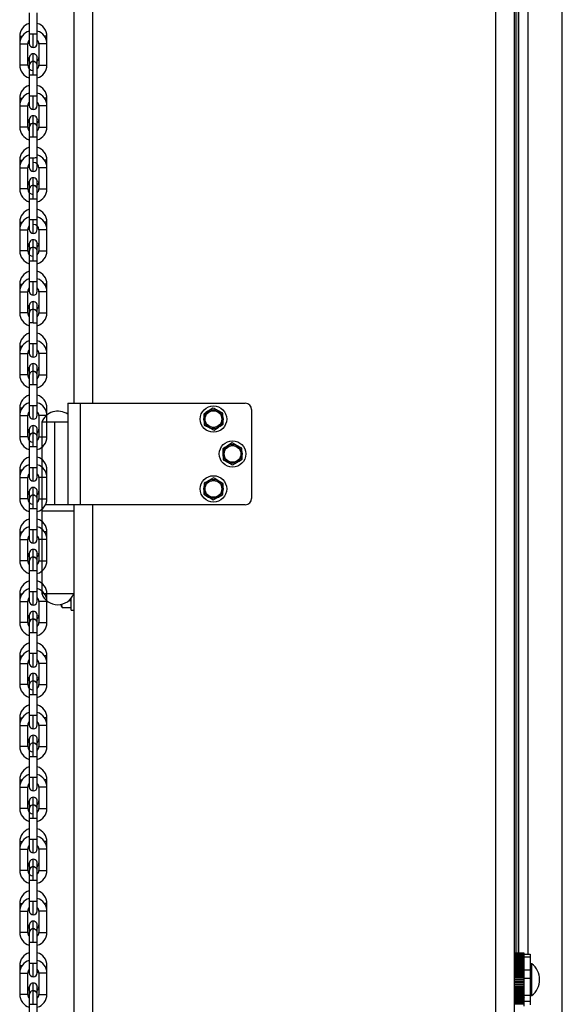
# Model space of a CAD drawing. Header units: inches. Extents: x 170 to 288, y 234 to 248.
# Tile 25 of 192: x 177.796 to 178.152, y 241.823 to 242.469. Entities that reach past the tile are written whole.
import ezdxf

# ---------------------------------------------------------------- set-up
doc = ezdxf.new("R2010")
doc.units = ezdxf.units.IN
doc.header["$LTSCALE"] = 0.25
doc.header["$MEASUREMENT"] = 0
doc.layers.add('SLIM E GUIDE MOTOR LH', color=7, linetype='Continuous')

msp = doc.modelspace()

# ---------------------------------------------------------------- linework, layer by layer
at = {"layer": 'SLIM E GUIDE MOTOR LH'}
for p, q in [((178.1519, 240.41151), (178.1519, 244.18872)), ((178.10812, 244.18111), (178.10812, 240.14778)), ((178.12042, 244.18111), (178.12042, 240.13944)), ((178.12057, 241.85683), (178.12057, 244.18111)), ((178.12169, 241.85683), (178.12169, 244.18111)), ((178.12327, 241.85683), (178.12327, 244.18111)), ((178.12332, 241.85683), (178.12332, 244.18111)), ((178.12945, 241.85609), (178.12945, 244.18111)), ((177.83142, 243.64778), (177.83142, 242.21778)), ((177.84372, 243.64778), (177.84372, 242.21778)), ((177.80226, 242.47393), (177.80226, 242.46002)), ((177.80751, 242.46002), (177.80751, 242.47393)), ((177.79596, 242.4586), (177.79596, 242.4536)), ((177.79596, 242.4586), (177.79752, 242.4586)), ((177.80226, 242.46002), (177.80226, 242.45385)), ((177.80488, 242.46002), (177.80226, 242.46002)), ((177.80751, 242.45385), (177.80751, 242.46002)), ((177.81381, 242.4586), (177.81224, 242.4586)), ((177.81381, 242.4536), (177.81381, 242.4586)), ((177.79596, 242.4536), (177.79596, 242.43968)), ((177.79596, 242.4536), (177.80121, 242.4536)), ((177.80121, 242.43969), (177.80121, 242.4536)), ((177.80856, 242.4536), (177.80856, 242.43969)), ((177.81381, 242.4536), (177.80856, 242.4536)), ((177.81381, 242.43969), (177.81381, 242.4536)), ((177.80226, 242.4417), (177.80226, 242.43327)), ((177.80488, 242.44197), (177.80488, 242.44706)), ((177.80751, 242.44452), (177.80751, 242.44444)), ((177.80751, 242.43327), (177.80751, 242.44444)), ((177.80856, 242.43969), (177.81381, 242.43969)), ((177.80226, 242.43327), (177.80226, 242.41935)), ((177.80226, 242.43327), (177.80751, 242.43327)), ((177.80751, 242.41935), (177.80751, 242.43327)), ((177.79596, 242.41794), (177.79596, 242.41293)), ((177.79596, 242.41794), (177.79752, 242.41794)), ((177.80226, 242.41935), (177.80226, 242.41319)), ((177.80751, 242.41935), (177.80226, 242.41935)), ((177.80751, 242.41319), (177.80751, 242.41935)), ((177.81381, 242.41794), (177.81224, 242.41794)), ((177.81381, 242.39902), (177.81381, 242.41794)), ((177.79596, 242.41293), (177.79596, 242.39902)), ((177.79596, 242.41293), (177.80121, 242.41293)), ((177.80121, 242.39902), (177.80121, 242.41293)), ((177.80856, 242.41293), (177.80856, 242.39902)), ((177.80488, 242.40144), (177.80488, 242.4064)), ((177.80751, 242.40386), (177.80751, 242.40378)), ((177.80751, 242.3926), (177.80751, 242.40378)), ((177.80121, 242.39902), (177.79596, 242.39902)), ((177.80226, 242.39997), (177.80226, 242.3926)), ((177.80856, 242.39902), (177.81381, 242.39902)), ((177.80226, 242.3926), (177.80226, 242.37869)), ((177.80488, 242.3926), (177.80751, 242.3926)), ((177.80751, 242.37869), (177.80751, 242.3926)), ((177.79596, 242.37728), (177.79596, 242.37227)), ((177.79596, 242.37728), (177.79752, 242.37728)), ((177.80226, 242.37869), (177.80226, 242.37252)), ((177.80488, 242.37869), (177.80226, 242.37869)), ((177.80751, 242.37252), (177.80751, 242.37869)), ((177.81381, 242.35836), (177.81381, 242.37728)), ((177.79596, 242.37227), (177.79596, 242.35836)), ((177.80121, 242.35836), (177.80121, 242.37227)), ((177.80856, 242.37227), (177.80856, 242.35836)), ((177.81381, 242.37227), (177.80856, 242.37227)), ((177.80488, 242.36065), (177.80488, 242.36574)), ((177.80226, 242.35815), (177.80226, 242.35194)), ((177.80488, 242.35194), (177.80488, 242.36073)), ((177.80751, 242.3632), (177.80751, 242.36311)), ((177.80751, 242.35862), (177.80751, 242.36311)), ((177.80751, 242.35194), (177.80751, 242.35811)), ((177.80226, 242.35194), (177.80226, 242.33803)), ((177.80226, 242.35194), (177.80751, 242.35194)), ((177.80751, 242.33803), (177.80751, 242.35194)), ((177.80226, 242.33803), (177.80226, 242.33186)), ((177.80751, 242.33186), (177.80751, 242.33803)), ((177.79596, 242.33662), (177.79596, 242.33161)), ((177.79596, 242.33161), (177.79596, 242.3177)), ((177.79596, 242.33161), (177.80121, 242.33161)), ((177.80121, 242.3177), (177.80121, 242.33161)), ((177.80856, 242.33161), (177.80856, 242.3177)), ((177.81381, 242.33161), (177.80856, 242.33161)), ((177.81381, 242.33662), (177.81224, 242.33662)), ((177.81381, 242.33161), (177.81381, 242.33662)), ((177.81381, 242.3177), (177.81381, 242.33161)), ((177.80488, 242.32011), (177.80488, 242.32508)), ((177.80488, 242.31128), (177.80488, 242.32007)), ((177.80751, 242.32254), (177.80751, 242.32245)), ((177.80751, 242.31128), (177.80751, 242.32198)), ((177.80121, 242.3177), (177.79596, 242.3177)), ((177.80226, 242.31749), (177.80226, 242.29737)), ((177.80856, 242.3177), (177.81381, 242.3177)), ((177.80226, 242.31128), (177.80589, 242.31128)), ((177.80751, 242.29737), (177.80751, 242.31128)), ((177.79596, 242.29595), (177.79596, 242.29095)), ((177.79596, 242.29595), (177.79752, 242.29595)), ((177.80751, 242.29737), (177.80226, 242.29737)), ((177.80751, 242.2912), (177.80751, 242.29737)), ((177.81381, 242.29095), (177.81381, 242.29595)), ((177.79596, 242.29095), (177.79596, 242.27704)), ((177.80121, 242.27704), (177.80121, 242.29095)), ((177.80856, 242.29095), (177.80856, 242.27704)), ((177.81381, 242.27704), (177.81381, 242.29095)), ((177.80488, 242.27932), (177.80488, 242.28442)), ((177.80488, 242.27062), (177.80488, 242.27941)), ((177.80751, 242.28188), (177.80751, 242.28179)), ((177.80751, 242.27062), (177.80751, 242.27999)), ((177.80121, 242.27704), (177.79596, 242.27704)), ((177.80488, 242.27062), (177.80226, 242.27062)), ((177.80488, 242.27062), (177.80751, 242.27062)), ((177.80751, 242.25671), (177.80751, 242.27062)), ((177.79596, 242.25529), (177.79596, 242.25029)), ((177.79596, 242.25529), (177.79752, 242.25529)), ((177.80488, 242.25671), (177.80226, 242.25671)), ((177.80488, 242.24792), (177.80488, 242.25671)), ((177.80751, 242.25054), (177.80751, 242.25671)), ((177.81381, 242.25029), (177.81381, 242.25529)), ((177.79596, 242.25029), (177.79596, 242.23638)), ((177.79596, 242.25029), (177.80121, 242.25029)), ((177.80121, 242.23638), (177.80121, 242.25029)), ((177.80856, 242.25029), (177.80856, 242.23638)), ((177.81381, 242.25029), (177.80856, 242.25029)), ((177.81381, 242.23638), (177.81381, 242.25029)), ((177.80226, 242.24113), (177.80226, 242.23496)), ((177.80489, 242.23866), (177.80489, 242.24376)), ((177.80751, 242.24121), (177.80751, 242.24113)), ((177.80489, 242.22996), (177.80489, 242.23875)), ((177.80751, 242.22996), (177.80751, 242.23839)), ((177.80856, 242.23638), (177.81381, 242.23638)), ((177.80226, 242.22996), (177.80751, 242.22996)), ((177.80751, 242.21605), (177.80751, 242.22996)), ((177.80751, 242.21605), (177.80226, 242.21605)), ((177.80489, 242.20725), (177.80489, 242.21605)), ((177.80751, 242.20988), (177.80751, 242.21605)), ((177.82745, 242.21778), (177.82745, 242.15111)), ((177.82745, 242.21778), (177.94392, 242.21778)), ((177.83558, 242.21778), (177.83558, 242.15111)), ((177.79596, 242.21463), (177.79596, 242.20963)), ((177.79596, 242.21463), (177.79752, 242.21463)), ((177.79596, 242.20963), (177.79596, 242.19572)), ((177.79596, 242.20963), (177.80121, 242.20963)), ((177.80121, 242.19572), (177.80121, 242.20963)), ((177.80856, 242.20963), (177.80856, 242.19572)), ((177.81381, 242.20963), (177.81381, 242.21463)), ((177.81381, 242.19572), (177.81381, 242.20963)), ((177.92273, 242.21457), (177.9197, 242.21261)), ((177.92915, 242.21127), (177.92594, 242.21292)), ((177.94808, 242.21361), (177.94808, 242.15528)), ((177.80489, 242.198), (177.80489, 242.20309)), ((177.81042, 242.20528), (177.81042, 242.09278)), ((177.82745, 242.20528), (177.81042, 242.20528)), ((177.81901, 242.15111), (177.81901, 242.20528)), ((177.91702, 242.20345), (177.92023, 242.2018)), ((177.92344, 242.20015), (177.92647, 242.20211)), ((177.80121, 242.19572), (177.79596, 242.19572)), ((177.80489, 242.1893), (177.80489, 242.19809)), ((177.80751, 242.20055), (177.80751, 242.20047)), ((177.80751, 242.1893), (177.80751, 242.19546)), ((177.80856, 242.19572), (177.81381, 242.19572)), ((177.80489, 242.1893), (177.80751, 242.1893)), ((177.80751, 242.17539), (177.80751, 242.1893)), ((177.9353, 242.19166), (177.93225, 242.18973)), ((177.94169, 242.1883), (177.93849, 242.18998)), ((177.92948, 242.18059), (177.93268, 242.17891)), ((177.93587, 242.17723), (177.93892, 242.17916)), ((177.79596, 242.17397), (177.79596, 242.16897)), ((177.79596, 242.17397), (177.79753, 242.17397)), ((177.80489, 242.17539), (177.80226, 242.17539)), ((177.80489, 242.16659), (177.80489, 242.17539)), ((177.80751, 242.16922), (177.80751, 242.17539)), ((177.81381, 242.16897), (177.81381, 242.17397)), ((177.79596, 242.16897), (177.79596, 242.15505)), ((177.80121, 242.15506), (177.80121, 242.16897)), ((177.80856, 242.16897), (177.80856, 242.15506)), ((177.81381, 242.16897), (177.80856, 242.16897)), ((177.81381, 242.15506), (177.81381, 242.16897)), ((177.92319, 242.16874), (177.92004, 242.16699)), ((177.92939, 242.16504), (177.92629, 242.16689)), ((177.80489, 242.15747), (177.80489, 242.16243)), ((177.80489, 242.14864), (177.80489, 242.15743)), ((177.80751, 242.15989), (177.80751, 242.15981)), ((177.91678, 242.15801), (177.91988, 242.15616)), ((177.80751, 242.14864), (177.80751, 242.15484)), ((177.94392, 242.15111), (177.81288, 242.15111)), ((177.83142, 242.15111), (177.83142, 240.74778)), ((177.84372, 242.15111), (177.84372, 240.74778)), ((177.92298, 242.15431), (177.92613, 242.15607)), ((177.80226, 242.14864), (177.80751, 242.14864)), ((177.80751, 242.13472), (177.80751, 242.14864)), ((177.83142, 242.14694), (177.81042, 242.14694)), ((177.79596, 242.13331), (177.79596, 242.1283)), ((177.80489, 242.12593), (177.80489, 242.13472)), ((177.80751, 242.12856), (177.80751, 242.13472)), ((177.81381, 242.13331), (177.81225, 242.13331)), ((177.81381, 242.1283), (177.81381, 242.13331)), ((177.79596, 242.1283), (177.79596, 242.11439)), ((177.79596, 242.1283), (177.80121, 242.1283)), ((177.80121, 242.11439), (177.80121, 242.1283)), ((177.80856, 242.1283), (177.80856, 242.11439)), ((177.81381, 242.11439), (177.81381, 242.1283)), ((177.80489, 242.11668), (177.80489, 242.12177)), ((177.80751, 242.11923), (177.80751, 242.11915)), ((177.80121, 242.11439), (177.79596, 242.11439)), ((177.80489, 242.10797), (177.80489, 242.11677)), ((177.80751, 242.09406), (177.80751, 242.11418)), ((177.80856, 242.11439), (177.81381, 242.11439)), ((177.80226, 242.10797), (177.80589, 242.10797)), ((177.79596, 242.09265), (177.79596, 242.08764)), ((177.79596, 242.09265), (177.79753, 242.09265)), ((177.80751, 242.09406), (177.80226, 242.09406)), ((177.80489, 242.08527), (177.80489, 242.09406)), ((177.81042, 242.09278), (177.83142, 242.09278)), ((177.81381, 242.08764), (177.81381, 242.09265)), ((177.79596, 242.08764), (177.79596, 242.07373)), ((177.80121, 242.07373), (177.80121, 242.08764)), ((177.80856, 242.08764), (177.80856, 242.07373)), ((177.81381, 242.07373), (177.81381, 242.08764)), ((177.82398, 242.08355), (177.82342, 242.08578)), ((177.82342, 242.08444), (177.82342, 242.08578)), ((177.82975, 242.08802), (177.82801, 242.08802)), ((177.82975, 242.08203), (177.82975, 242.0898)), ((177.82342, 242.08444), (177.82369, 242.08396)), ((177.82975, 242.08355), (177.82398, 242.08355)), ((177.82975, 242.08203), (177.83142, 242.08203)), ((177.80121, 242.07373), (177.79596, 242.07373)), ((177.80489, 242.06731), (177.80489, 242.0761)), ((177.80751, 242.07857), (177.80751, 242.07848)), ((177.80226, 242.06731), (177.80751, 242.06731)), ((177.80226, 242.06731), (177.80226, 242.0477)), ((177.80489, 242.04461), (177.80489, 242.0534)), ((177.80751, 242.0534), (177.80489, 242.0534)), ((177.79596, 242.05199), (177.79596, 242.04698)), ((177.79596, 242.05199), (177.79753, 242.05199)), ((177.79596, 242.04698), (177.79596, 242.03307)), ((177.79596, 242.04698), (177.80121, 242.04698)), ((177.80121, 242.03307), (177.80121, 242.04698)), ((177.80856, 242.04698), (177.80856, 242.03307)), ((177.81381, 242.04698), (177.80856, 242.04698)), ((177.81381, 242.05199), (177.81225, 242.05199)), ((177.81381, 242.04698), (177.81381, 242.05199)), ((177.81381, 242.03307), (177.81381, 242.04698)), ((177.80489, 242.02665), (177.80489, 242.03544)), ((177.80751, 242.03791), (177.80751, 242.03782)), ((177.80751, 242.03166), (177.80751, 242.03782)), ((177.80856, 242.03307), (177.81381, 242.03307)), ((177.80226, 242.02665), (177.80226, 242.00657)), ((177.80226, 242.02665), (177.80751, 242.02665)), ((177.79596, 242.01132), (177.79596, 241.99241)), ((177.79596, 242.01132), (177.79753, 242.01132)), ((177.80751, 242.01274), (177.80226, 242.01274)), ((177.80489, 242.00395), (177.80489, 242.01274)), ((177.81381, 242.00632), (177.81381, 242.01133)), ((177.80121, 241.99241), (177.80121, 242.00632)), ((177.80856, 242.00632), (177.80856, 241.99241)), ((177.81381, 241.99241), (177.81381, 242.00632)), ((177.80226, 241.99716), (177.80226, 241.98599)), ((177.80751, 241.99725), (177.80751, 241.99716)), ((177.80751, 241.99266), (177.80751, 241.99716)), ((177.80121, 241.99241), (177.79596, 241.99241)), ((177.80489, 241.98599), (177.80489, 241.99478)), ((177.80751, 241.98989), (177.80751, 241.99216)), ((177.80751, 241.96972), (177.80751, 241.98942)), ((177.80856, 241.99241), (177.81381, 241.99241)), ((177.80226, 241.98599), (177.80226, 241.97208)), ((177.80489, 241.98599), (177.80751, 241.98599)), ((177.79597, 241.97066), (177.79597, 241.95175)), ((177.79597, 241.97066), (177.79753, 241.97066)), ((177.80226, 241.97208), (177.80226, 241.96591)), ((177.80589, 241.97208), (177.80226, 241.97208)), ((177.80489, 241.96329), (177.80489, 241.97208)), ((177.81381, 241.96566), (177.81381, 241.97066)), ((177.80122, 241.95175), (177.80121, 241.96566)), ((177.80856, 241.96566), (177.80856, 241.95175)), ((177.81381, 241.96566), (177.80856, 241.96566)), ((177.81381, 241.95175), (177.81381, 241.96566)), ((177.80226, 241.9565), (177.80226, 241.94533)), ((177.80751, 241.9565), (177.80751, 241.95658)), ((177.80751, 241.94875), (177.80751, 241.9565)), ((177.80489, 241.94533), (177.80489, 241.95412)), ((177.80226, 241.94533), (177.80227, 241.93142)), ((177.80226, 241.94533), (177.80751, 241.94533)), ((177.80751, 241.92799), (177.80751, 241.94769)), ((177.80227, 241.93142), (177.80227, 241.92525)), ((177.80489, 241.92262), (177.80489, 241.93142)), ((177.79597, 241.93), (177.79597, 241.925)), ((177.79597, 241.925), (177.79597, 241.91109)), ((177.79597, 241.925), (177.80122, 241.925)), ((177.80122, 241.91109), (177.80122, 241.925)), ((177.80856, 241.925), (177.80856, 241.91109)), ((177.81381, 241.93), (177.81225, 241.93)), ((177.81381, 241.925), (177.81381, 241.93)), ((177.81381, 241.91109), (177.81381, 241.925)), ((177.80122, 241.91109), (177.79597, 241.91109)), ((177.80227, 241.91584), (177.80227, 241.90467)), ((177.80489, 241.90467), (177.80489, 241.91346)), ((177.80751, 241.91592), (177.80751, 241.91584)), ((177.80751, 241.90703), (177.80751, 241.91584)), ((177.80856, 241.91109), (177.81381, 241.91109)), ((177.80227, 241.90467), (177.80227, 241.89076)), ((177.80227, 241.90467), (177.80589, 241.90467)), ((177.80751, 241.88639), (177.80751, 241.90587)), ((177.79597, 241.88934), (177.79597, 241.88434)), ((177.79597, 241.88934), (177.79753, 241.88934)), ((177.80227, 241.89076), (177.80227, 241.88459)), ((177.80751, 241.89076), (177.80227, 241.89076)), ((177.80489, 241.88196), (177.80489, 241.89076)), ((177.81381, 241.88434), (177.81381, 241.88934)), ((177.79597, 241.88434), (177.79597, 241.87043)), ((177.80122, 241.87043), (177.80122, 241.88434)), ((177.80857, 241.88434), (177.80857, 241.87043)), ((177.81381, 241.87043), (177.81381, 241.88434)), ((177.80227, 241.87518), (177.80227, 241.86401)), ((177.80489, 241.86401), (177.80489, 241.8728)), ((177.80751, 241.87526), (177.80752, 241.87518)), ((177.80752, 241.86521), (177.80752, 241.87518)), ((177.80122, 241.87043), (177.79597, 241.87043)), ((177.80227, 241.86401), (177.80227, 241.85009)), ((177.80227, 241.86401), (177.80752, 241.86401)), ((177.80752, 241.8444), (177.80752, 241.86401)), ((178.12042, 241.85683), (178.12698, 241.85683)), ((178.12698, 241.85683), (178.12042, 241.85683)), ((178.12698, 241.85677), (178.12042, 241.85677)), ((178.12042, 241.85675), (178.12698, 241.85675)), ((178.12698, 241.85658), (178.12042, 241.85658)), ((178.12042, 241.85653), (178.12698, 241.85653)), ((178.12698, 241.85626), (178.12042, 241.85626)), ((178.12042, 241.85618), (178.12698, 241.85618)), ((178.12698, 241.85582), (178.12042, 241.85582)), ((178.12042, 241.8557), (178.12698, 241.8557)), ((178.12698, 241.85524), (178.12042, 241.85524)), ((178.12042, 241.8551), (178.12698, 241.8551)), ((178.12698, 241.85455), (178.12042, 241.85455)), ((178.12042, 241.85439), (178.12698, 241.85439)), ((178.12698, 241.85374), (178.12042, 241.85374)), ((178.12042, 241.85355), (178.12698, 241.85355)), ((178.12698, 241.85282), (178.12042, 241.85282)), ((178.12698, 241.82206), (178.12698, 241.85683)), ((178.12698, 241.85609), (178.13092, 241.85609)), ((178.12698, 241.85441), (178.13092, 241.85441)), ((178.13092, 241.85609), (178.13092, 241.8228)), ((177.79597, 241.84868), (177.79597, 241.84367)), ((177.79597, 241.84868), (177.79753, 241.84868)), ((177.80227, 241.85009), (177.80227, 241.84393)), ((177.80489, 241.8413), (177.80489, 241.85009)), ((177.80752, 241.85009), (177.80489, 241.85009)), ((177.81381, 241.84367), (177.81381, 241.84868)), ((178.12042, 241.85261), (178.12698, 241.85261)), ((178.12698, 241.8518), (178.12042, 241.8518)), ((178.12042, 241.85158), (178.12698, 241.85158)), ((178.12698, 241.85069), (178.12042, 241.85069)), ((178.12042, 241.85044), (178.12698, 241.85044)), ((178.12698, 241.84949), (178.12042, 241.84949)), ((178.12042, 241.84923), (178.12698, 241.84923)), ((178.12698, 241.84822), (178.12042, 241.84822)), ((178.12042, 241.84794), (178.12698, 241.84794)), ((178.12698, 241.84688), (178.12042, 241.84688)), ((178.12042, 241.84658), (178.12698, 241.84658)), ((178.12698, 241.85036), (178.1268, 241.85069)), ((178.13097, 241.85026), (178.13092, 241.85036)), ((178.13185, 241.84991), (178.13092, 241.85001)), ((178.13185, 241.82898), (178.13185, 241.84991)), ((177.79597, 241.84367), (177.79597, 241.82976)), ((177.79597, 241.84367), (177.80122, 241.84367)), ((177.80122, 241.82976), (177.80122, 241.84367)), ((177.80857, 241.84367), (177.80857, 241.82976)), ((177.81381, 241.84367), (177.80857, 241.84367)), ((177.81382, 241.82976), (177.81381, 241.84367)), ((178.12698, 241.84548), (178.12042, 241.84548)), ((178.12042, 241.84517), (178.12698, 241.84517)), ((178.12698, 241.84403), (178.12042, 241.84403)), ((178.12042, 241.84372), (178.12698, 241.84372)), ((178.12698, 241.84255), (178.12042, 241.84255)), ((178.12042, 241.84224), (178.12698, 241.84224)), ((178.12698, 241.84105), (178.12042, 241.84105)), ((178.12042, 241.84073), (178.12698, 241.84073)), ((178.12698, 241.84581), (178.13092, 241.84581)), ((178.12698, 241.84032), (178.13092, 241.84032)), ((177.80227, 241.83452), (177.80227, 241.82334)), ((177.80489, 241.83218), (177.80489, 241.83714)), ((177.80751, 241.8346), (177.80752, 241.83452)), ((177.80752, 241.82455), (177.80752, 241.83452)), ((178.12698, 241.83954), (178.12042, 241.83954)), ((178.12042, 241.83921), (178.12698, 241.83921)), ((178.12698, 241.83802), (178.12042, 241.83802)), ((178.12042, 241.8377), (178.12698, 241.8377)), ((178.12698, 241.83652), (178.12042, 241.83652)), ((178.12042, 241.8362), (178.12698, 241.8362)), ((178.12698, 241.83503), (178.12042, 241.83503)), ((178.12042, 241.83472), (178.12698, 241.83472)), ((178.12698, 241.83358), (178.12042, 241.83358)), ((177.80857, 241.82976), (177.81382, 241.82976)), ((178.12042, 241.83328), (178.12698, 241.83328)), ((178.12698, 241.83218), (178.12042, 241.83218)), ((178.12042, 241.83189), (178.12698, 241.83189)), ((178.12698, 241.83083), (178.12042, 241.83083)), ((178.12042, 241.83055), (178.12698, 241.83055)), ((178.12698, 241.82955), (178.12042, 241.82955)), ((178.12042, 241.82928), (178.12698, 241.82928)), ((178.12698, 241.82834), (178.12042, 241.82834)), ((178.12042, 241.82809), (178.12698, 241.82809)), ((178.12698, 241.82721), (178.12042, 241.82721)), ((178.12042, 241.82699), (178.12698, 241.82699)), ((178.12698, 241.82917), (178.13092, 241.82917)), ((178.12698, 241.82795), (178.12715, 241.82764)), ((178.12716, 241.82764), (178.12718, 241.82769)), ((178.13092, 241.82888), (178.13185, 241.82898)), ((177.80227, 241.82334), (177.80227, 241.80943)), ((177.80227, 241.82334), (177.80752, 241.82334)), ((177.80752, 241.80327), (177.80752, 241.82334)), ((178.12698, 241.82618), (178.12042, 241.82618)), ((178.12042, 241.82598), (178.12698, 241.82598)), ((178.12698, 241.82525), (178.12042, 241.82525)), ((178.12042, 241.82507), (178.12698, 241.82507)), ((178.12698, 241.82443), (178.12042, 241.82443)), ((178.12042, 241.82427), (178.12698, 241.82427)), ((178.12698, 241.82372), (178.12042, 241.82372)), ((178.12042, 241.82359), (178.12698, 241.82359)), ((178.12698, 241.82536), (178.13092, 241.82536))]:
    msp.add_line(p, q, dxfattribs=at)
at = {"layer": 'SLIM E GUIDE MOTOR LH', "flags": 128}
for points in [[(177.80488, 242.45122), (177.80488, 242.4538), (177.80488, 242.45513), (177.80488, 242.46002)], [(177.80751, 242.46002), (177.80589, 242.46002), (177.80488, 242.46002)], [(177.80226, 242.44444), (177.80226, 242.44263), (177.80226, 242.4417)], [(177.80488, 242.43327), (177.80488, 242.43498), (177.80488, 242.44206)], [(177.80488, 242.44206), (177.80589, 242.44186), (177.80672, 242.44131)], [(177.80121, 242.43969), (177.79858, 242.43969), (177.79758, 242.43968), (177.79596, 242.43968)], [(177.80488, 242.41056), (177.80488, 242.41314), (177.80488, 242.41447), (177.80488, 242.41935)], [(177.81381, 242.41293), (177.81219, 242.41293), (177.81118, 242.41293), (177.80856, 242.41293)], [(177.80226, 242.40378), (177.80226, 242.40103), (177.80226, 242.39997)], [(177.80488, 242.3926), (177.80488, 242.39432), (177.80488, 242.4014)], [(177.80488, 242.4014), (177.80589, 242.4012), (177.80672, 242.40064)], [(177.80226, 242.3926), (177.80388, 242.3926), (177.80488, 242.3926)], [(177.80488, 242.3699), (177.80488, 242.37138), (177.80488, 242.37248), (177.80488, 242.37869)], [(177.81381, 242.37728), (177.81304, 242.37728), (177.81224, 242.37728)], [(177.79596, 242.37227), (177.79673, 242.37227), (177.79758, 242.37227), (177.80121, 242.37227)], [(177.80121, 242.35836), (177.80044, 242.35836), (177.79959, 242.35836), (177.79596, 242.35836)], [(177.80226, 242.36311), (177.80226, 242.35931), (177.80226, 242.35815)], [(177.80488, 242.36073), (177.80589, 242.36054), (177.80672, 242.35998)], [(177.80856, 242.35836), (177.81018, 242.35836), (177.81118, 242.35836), (177.81381, 242.35836)], [(177.80751, 242.33803), (177.80303, 242.33803), (177.80246, 242.33803), (177.80226, 242.33803)], [(177.80488, 242.32924), (177.80488, 242.32991), (177.80488, 242.33072), (177.80488, 242.33803)], [(177.79596, 242.33662), (177.79616, 242.33662), (177.79752, 242.33662)], [(177.80226, 242.32245), (177.80226, 242.31865), (177.80226, 242.31749)], [(177.80488, 242.32007), (177.80589, 242.31987), (177.80672, 242.31932)], [(177.80751, 242.32198), (177.80751, 242.32233), (177.80751, 242.32245)], [(177.80589, 242.31128), (177.80674, 242.31128), (177.80751, 242.31128)], [(177.80226, 242.29737), (177.80226, 242.29617), (177.80226, 242.2912)], [(177.80488, 242.28858), (177.80488, 242.28875), (177.80488, 242.29737)], [(177.81381, 242.29595), (177.81361, 242.29595), (177.81304, 242.29595), (177.81224, 242.29595)], [(177.79596, 242.29095), (177.79859, 242.29095), (177.79959, 242.29095), (177.80121, 242.29095)], [(177.81381, 242.29095), (177.81018, 242.29095), (177.80933, 242.29095), (177.80856, 242.29095)], [(177.80226, 242.28179), (177.80226, 242.27683), (177.80226, 242.27562)], [(177.80488, 242.27941), (177.80589, 242.27921), (177.80672, 242.27866)], [(177.80751, 242.27999), (177.80751, 242.28075), (177.80751, 242.28179)], [(177.80226, 242.27679), (177.80226, 242.27632), (177.80226, 242.27575)], [(177.80226, 242.27575), (177.80226, 242.25551), (177.80226, 242.25435), (177.80226, 242.25054)], [(177.80856, 242.27704), (177.81219, 242.27704), (177.81304, 242.27704), (177.81381, 242.27704)], [(177.80751, 242.25671), (177.80589, 242.25671), (177.80488, 242.25671)], [(177.80751, 242.23839), (177.80751, 242.23932), (177.80751, 242.24113)], [(177.80121, 242.23638), (177.79859, 242.23638), (177.79758, 242.23638), (177.79596, 242.23638)], [(177.80226, 242.23509), (177.80226, 242.23432)], [(177.80226, 242.23432), (177.80226, 242.21484), (177.80226, 242.21369), (177.80226, 242.20988)], [(177.80489, 242.23875), (177.80589, 242.23855), (177.80672, 242.238)], [(177.81381, 242.20963), (177.81219, 242.20963), (177.81118, 242.20963), (177.80856, 242.20963)], [(177.80226, 242.20047), (177.80226, 242.19366), (177.80226, 242.19272)], [(177.80489, 242.19809), (177.80589, 242.19789), (177.80672, 242.19734)], [(177.80751, 242.19597), (177.80751, 242.19666), (177.80751, 242.19773), (177.80751, 242.20047)], [(177.80226, 242.19272), (177.80226, 242.17303), (177.80226, 242.17196), (177.80226, 242.16922)], [(177.80226, 242.1893), (177.80388, 242.1893), (177.80489, 242.1893)], [(177.79596, 242.16897), (177.79673, 242.16897), (177.79758, 242.16897), (177.80121, 242.16897)], [(177.80226, 242.15981), (177.80226, 242.15206), (177.80226, 242.151)], [(177.80489, 242.15743), (177.80589, 242.15723), (177.80673, 242.15668)], [(177.80751, 242.15484), (177.80751, 242.156), (177.80751, 242.15981)], [(177.80121, 242.15506), (177.80044, 242.15506), (177.79959, 242.15505), (177.79596, 242.15505)], [(177.80226, 242.151), (177.80226, 242.1313), (177.80226, 242.13036)], [(177.80856, 242.15506), (177.80933, 242.15506), (177.81018, 242.15506), (177.81381, 242.15506)], [(177.79596, 242.13331), (177.79616, 242.13331), (177.79753, 242.13331)], [(177.80751, 242.13472), (177.80303, 242.13472), (177.80246, 242.13472), (177.80226, 242.13472)], [(177.80226, 242.13082), (177.80226, 242.13036), (177.80226, 242.12856)], [(177.81381, 242.1283), (177.81361, 242.1283), (177.80856, 242.1283)], [(177.80226, 242.11915), (177.80226, 242.11033), (177.80226, 242.10918)], [(177.80751, 242.11418), (177.80751, 242.11534), (177.80751, 242.11915)], [(177.80489, 242.11677), (177.80589, 242.11657), (177.80673, 242.11601)], [(177.80226, 242.10918), (177.80226, 242.0897), (177.80226, 242.08893)], [(177.80589, 242.10797), (177.80674, 242.10797), (177.80751, 242.10797)], [(177.80751, 242.0879), (177.80751, 242.09286), (177.80751, 242.09406)], [(177.81381, 242.09265), (177.81361, 242.09265), (177.81304, 242.09265), (177.81225, 242.09265)], [(177.79596, 242.08764), (177.79859, 242.08764), (177.79959, 242.08764), (177.80121, 242.08764)], [(177.80226, 242.08893), (177.80226, 242.08789)], [(177.81381, 242.08764), (177.81018, 242.08764), (177.80933, 242.08764), (177.80856, 242.08764)], [(177.80489, 242.07602), (177.80489, 242.08044), (177.80489, 242.08094), (177.80489, 242.08111)], [(177.80226, 242.07848), (177.80226, 242.06852), (177.80226, 242.06731)], [(177.80489, 242.0761), (177.80589, 242.07591), (177.80673, 242.07535)], [(177.80751, 242.07232), (177.80751, 242.07352), (177.80751, 242.07848)], [(177.80751, 242.07244), (177.80751, 242.07301), (177.80751, 242.07348)], [(177.80856, 242.07373), (177.81119, 242.07373), (177.81219, 242.07373), (177.81381, 242.07373)], [(177.80751, 242.04723), (177.80751, 242.05104), (177.80751, 242.0522), (177.80751, 242.07244)], [(177.80489, 242.0534), (177.80388, 242.0534), (177.80226, 242.0534)], [(177.80226, 242.0477), (177.80226, 242.04735), (177.80226, 242.04723)], [(177.80489, 242.03548), (177.80489, 242.03897), (177.80489, 242.03978), (177.80489, 242.04045)], [(177.80226, 242.03782), (177.80226, 242.02785), (177.80226, 242.02665)], [(177.80489, 242.03544), (177.80589, 242.03524), (177.80673, 242.03469)], [(177.80121, 242.03307), (177.79758, 242.03307), (177.79673, 242.03307), (177.79596, 242.03307)], [(177.80751, 242.03101), (177.80751, 242.03178)], [(177.80751, 242.00657), (177.80751, 242.01038), (177.80751, 242.01154), (177.80751, 242.03101)], [(177.81381, 242.01133), (177.81361, 242.01132), (177.81225, 242.01132)], [(177.79596, 242.00632), (177.80045, 242.00632), (177.80101, 242.00632), (177.80121, 242.00632)], [(177.81381, 242.00632), (177.81219, 242.00632), (177.81119, 242.00632), (177.80856, 242.00632)], [(177.80489, 241.99482), (177.80489, 241.99721), (177.80489, 241.9983), (177.80489, 241.99979)], [(177.80489, 241.99478), (177.80589, 241.99458), (177.80673, 241.99403)], [(177.80751, 241.98942), (177.80751, 241.99035)], [(177.80226, 241.98599), (177.80388, 241.98599), (177.80489, 241.98599)], [(177.80751, 241.97208), (177.80674, 241.97208), (177.80589, 241.97208)], [(177.80751, 241.96591), (177.80751, 241.96865), (177.80751, 241.96972)], [(177.81381, 241.97066), (177.81304, 241.97066), (177.81225, 241.97066)], [(177.79597, 241.96566), (177.79673, 241.96566), (177.79759, 241.96566), (177.80121, 241.96566)], [(177.80489, 241.95403), (177.80489, 241.95522), (177.80489, 241.95655), (177.80489, 241.95913)], [(177.80122, 241.95175), (177.79959, 241.95175), (177.79859, 241.95175), (177.79597, 241.95175)], [(177.80489, 241.95412), (177.80589, 241.95392), (177.80673, 241.95337)], [(177.80856, 241.95175), (177.80933, 241.95175), (177.81018, 241.95175), (177.81381, 241.95175)], [(177.80751, 241.94769), (177.80751, 241.94875)], [(177.80751, 241.93142), (177.80247, 241.93142), (177.80227, 241.93142)], [(177.79597, 241.93), (177.79617, 241.93), (177.79673, 241.93), (177.79753, 241.93)], [(177.80751, 241.92525), (177.80751, 241.92706), (177.80751, 241.92799)], [(177.81381, 241.925), (177.81361, 241.925), (177.81304, 241.925), (177.80856, 241.925)], [(177.80489, 241.91337), (177.80489, 241.91456), (177.80489, 241.91589), (177.80489, 241.91846)], [(177.80489, 241.91346), (177.80589, 241.91326), (177.80673, 241.91271)], [(177.80589, 241.90467), (177.80675, 241.90467), (177.80751, 241.90467)], [(177.80751, 241.90587), (177.80751, 241.90703)], [(177.80752, 241.88459), (177.80752, 241.88563), (177.80751, 241.88639)], [(177.81381, 241.88934), (177.81361, 241.88934), (177.81305, 241.88934), (177.81225, 241.88934)], [(177.79597, 241.88434), (177.79859, 241.88434), (177.7996, 241.88434), (177.80122, 241.88434)], [(177.81381, 241.88434), (177.80933, 241.88434), (177.80876, 241.88434), (177.80857, 241.88434)], [(177.80489, 241.87271), (177.80489, 241.87389), (177.80489, 241.8778)], [(177.80489, 241.8728), (177.8059, 241.8726), (177.80673, 241.87205)], [(177.80857, 241.87043), (177.81119, 241.87043), (177.81219, 241.87043), (177.81381, 241.87043)], [(177.80752, 241.86401), (177.80752, 241.86521)], [(177.80489, 241.85009), (177.80389, 241.85009), (177.80227, 241.85009)], [(177.80752, 241.84393), (177.80752, 241.84405), (177.80752, 241.8444)], [(177.80122, 241.82976), (177.79759, 241.82976), (177.79674, 241.82976), (177.79597, 241.82976)], [(177.80489, 241.82334), (177.80489, 241.83147), (177.80489, 241.83197), (177.80489, 241.83214)], [(177.80489, 241.83214), (177.8059, 241.83194), (177.80673, 241.83138)], [(177.80752, 241.82334), (177.80752, 241.82455)]]:
    msp.add_lwpolyline(points, dxfattribs=at)
at = {"layer": 'SLIM E GUIDE MOTOR LH'}
for centre, radius in [((177.92308, 242.20736), 0.00867), ((177.92308, 242.20736), 0.00625), ((177.92308, 242.20736), 0.00547), ((177.93558, 242.18444), 0.00867), ((177.93558, 242.18444), 0.00625), ((177.93558, 242.18444), 0.00547), ((177.92308, 242.16153), 0.00867), ((177.92308, 242.16153), 0.00625), ((177.92308, 242.16153), 0.00547)]:
    msp.add_circle(centre, radius, dxfattribs=at)
for centre, radius, start, end in [((177.80475, 242.4586), 0.00879, 106.47497, 180.00086), ((177.80501, 242.4586), 0.00879, 0.00086, 73.52675), ((177.80475, 242.4536), 0.00879, 106.47497, 180.00086), ((177.80501, 242.4536), 0.00879, 0.00086, 73.52675), ((177.80475, 242.4536), 0.00354, 134.72578, 180.00086), ((177.80488, 242.45385), 0.00262, 180.00086, 0.00084), ((177.80501, 242.4536), 0.00354, 0.00086, 45.27488), ((177.80475, 242.44469), 0.00354, 180.00086, 225.27667), ((177.80488, 242.44444), 0.00262, 0.00086, 180.00088), ((177.80488, 242.43943), 0.00262, 0.00086, 180.00088), ((177.80488, 242.43943), 0.00262, 0.00086, 45.52417), ((177.80501, 242.44469), 0.00354, 314.72521, 0.00086), ((177.80475, 242.43969), 0.00879, 180.00086, 253.52675), ((177.80475, 242.43969), 0.00354, 180.00086, 270.00086), ((177.80501, 242.43969), 0.00354, 314.72734, 0.00086), ((177.80501, 242.43969), 0.00879, 286.47497, 0.00086), ((177.80475, 242.41794), 0.00879, 106.47497, 180.00086), ((177.80501, 242.41794), 0.00879, 0.00086, 73.52675), ((177.80475, 242.41293), 0.00879, 106.47497, 180.00086), ((177.80475, 242.41293), 0.00354, 134.72578, 180.00086), ((177.80501, 242.41293), 0.00879, 0.00086, 73.52675), ((177.80501, 242.41293), 0.00354, 0.00086, 45.27487), ((177.80488, 242.41319), 0.00262, 180.00086, 0.00084), ((177.80475, 242.40403), 0.00354, 180.00086, 244.81785), ((177.80488, 242.40378), 0.00262, 0.00086, 180.00088), ((177.80501, 242.40403), 0.00354, 314.72577, 0.00086), ((177.80475, 242.39902), 0.00879, 180.00086, 253.52675), ((177.80475, 242.39902), 0.00354, 180.00086, 225.27496), ((177.80488, 242.39877), 0.00262, 0.00086, 180.00088), ((177.80488, 242.39877), 0.00262, 0.00086, 45.52417), ((177.80501, 242.39902), 0.00354, 314.72706, 0.00086), ((177.80501, 242.39902), 0.00879, 286.47497, 0.00086), ((177.80475, 242.37728), 0.00879, 106.47497, 180.00086), ((177.80501, 242.37728), 0.00879, 0.00086, 73.52675), ((177.80475, 242.37227), 0.00879, 106.47497, 180.00086), ((177.8062, 242.27895), 0.09975, 89.24957, 90.75726), ((177.80501, 242.37227), 0.00879, 0.00086, 73.52675), ((177.80475, 242.37227), 0.00354, 134.72533, 180.00086), ((177.80488, 242.37252), 0.00262, 180.00086, 0.00084), ((177.80501, 242.37227), 0.00354, 0.00086, 90.00086), ((177.80475, 242.36337), 0.00354, 180.00086, 225.27492), ((177.80488, 242.36311), 0.00262, 0.00086, 180.00088), ((177.80501, 242.36337), 0.00354, 314.72577, 0.00086), ((177.80475, 242.35836), 0.00879, 180.00086, 253.52675), ((177.80475, 242.35836), 0.00354, 180.00086, 270.00086), ((177.80488, 242.35811), 0.00262, 0.00086, 180.00088), ((177.80488, 242.35811), 0.00262, 0.00086, 45.52417), ((177.80501, 242.35836), 0.00354, 314.72578, 0.00086), ((177.80501, 242.35836), 0.00879, 286.47497, 0.00086), ((177.80475, 242.33662), 0.00879, 106.47497, 180.00086), ((177.80501, 242.33662), 0.00879, 0.00086, 73.52675), ((177.80475, 242.33161), 0.00879, 106.47497, 180.00086), ((177.80501, 242.33161), 0.00879, 0.00086, 73.52675), ((177.80475, 242.33161), 0.00354, 134.72578, 180.00086), ((177.80488, 242.33186), 0.00262, 180.00086, 0.00084), ((177.80501, 242.33161), 0.00354, 0.00086, 90.00086), ((177.80488, 242.32245), 0.00262, 0.00086, 180.00088), ((177.80475, 242.32271), 0.00354, 180.00086, 244.8165), ((177.80488, 242.31745), 0.00262, 0.00086, 180.00088), ((177.80488, 242.31745), 0.00262, 0.00086, 45.52417), ((177.80502, 242.32271), 0.00354, 314.72514, 0.00086), ((177.80475, 242.3177), 0.00879, 180.00086, 253.52675), ((177.80475, 242.3177), 0.00354, 180.00086, 270.00086), ((177.80502, 242.3177), 0.00354, 314.72614, 0.00086), ((177.80502, 242.3177), 0.00879, 286.47497, 0.00086), ((177.80475, 242.29595), 0.00879, 106.47497, 180.00086), ((177.80475, 242.29095), 0.00879, 106.47497, 180.00086), ((177.80502, 242.29595), 0.00879, 0.00086, 73.52675), ((177.80502, 242.29095), 0.00879, 0.00086, 73.52675), ((177.80475, 242.29095), 0.00354, 134.72463, 180.00086), ((177.80502, 242.29095), 0.00354, 0.00086, 45.27486), ((177.80488, 242.2912), 0.00262, 180.00086, 0.00084), ((177.80475, 242.28204), 0.00354, 180.00086, 244.81825), ((177.80488, 242.28179), 0.00262, 0.00086, 180.00088), ((177.80488, 242.27679), 0.00262, 0.00086, 180.00088), ((177.80502, 242.28204), 0.00354, 314.72577, 0.00086), ((177.80475, 242.27704), 0.00879, 180.00086, 253.52675), ((177.80475, 242.27704), 0.00354, 180.00086, 225.27717), ((176.95851, 242.27554), 0.84375, 359.93099, 0.08484), ((177.80488, 242.27679), 0.00262, 0.00086, 45.52417), ((177.80502, 242.27704), 0.00354, 314.72578, 0.00086), ((177.80502, 242.27704), 0.00879, 286.47497, 0.00086), ((177.80475, 242.25529), 0.00879, 106.47497, 180.00086), ((177.80502, 242.25529), 0.00879, 0.00086, 73.52675), ((177.80475, 242.25029), 0.00879, 106.47497, 180.00086), ((177.80502, 242.25029), 0.00879, 0.00086, 73.52675), ((177.80475, 242.25029), 0.00354, 134.72567, 180.00086), ((177.80488, 242.25054), 0.00262, 180.00086, 0.00084), ((177.80502, 242.25029), 0.00354, 0.00086, 45.27479), ((177.80475, 242.24138), 0.00354, 180.00086, 225.27738), ((177.80489, 242.24113), 0.00262, 0.00086, 180.00088), ((177.80502, 242.24138), 0.00354, 314.72577, 0.00086), ((177.80475, 242.23638), 0.00879, 180.00086, 253.52675), ((177.80475, 242.23638), 0.00354, 180.00086, 225.27713), ((177.80489, 242.23613), 0.00262, 0.00086, 180.00088), ((177.80489, 242.23613), 0.00262, 0.00086, 45.52417), ((177.80502, 242.23638), 0.00354, 314.72681, 0.00086), ((177.80502, 242.23638), 0.00879, 286.47497, 0.00086), ((177.80475, 242.21463), 0.00879, 106.47497, 180.00086), ((177.80502, 242.21463), 0.00879, 0.00086, 73.52675), ((177.80475, 242.20963), 0.00879, 106.47497, 180.00086), ((177.80502, 242.20963), 0.00879, 0.00086, 73.52675), ((177.94392, 242.21361), 0.00417, 0, 90), ((177.80475, 242.20963), 0.00354, 134.72578, 180.00086), ((177.80489, 242.20988), 0.00262, 180.00086, 0.00084), ((177.80502, 242.20963), 0.00354, 0.00086, 45.275), ((177.82092, 242.20136), 0.01121, 54.33608, 159.55732), ((177.80489, 242.20047), 0.00262, 0.00086, 180.00088), ((177.80475, 242.19572), 0.00879, 180.00086, 253.52675), ((177.80475, 242.20072), 0.00354, 180.00086, 244.81707), ((177.80475, 242.19572), 0.00354, 180.00086, 270.00086), ((177.80489, 242.19546), 0.00262, 0.00086, 180.00088), ((177.80489, 242.19546), 0.00262, 0.00086, 45.52417), ((177.80502, 242.20072), 0.00354, 314.72462, 0.00086), ((177.80502, 242.19572), 0.00354, 314.72673, 0.00086), ((177.80502, 242.19572), 0.00879, 286.47497, 0.00086), ((177.80475, 242.17397), 0.00879, 106.47497, 180.00086), ((177.80502, 242.17397), 0.00879, 0.00086, 73.52675), ((177.80475, 242.16897), 0.00879, 106.47497, 180.00086), ((177.80502, 242.16897), 0.00879, 0.00086, 73.52675), ((177.80475, 242.16897), 0.00354, 134.72455, 180.00086), ((177.8062, 242.07564), 0.09975, 89.24957, 90.75726), ((177.80502, 242.16897), 0.00354, 0.00086, 45.27703), ((177.80489, 242.16922), 0.00262, 180.00086, 0.00084), ((177.80476, 242.16006), 0.00354, 180.00086, 225.27704), ((177.80489, 242.15981), 0.00262, 0.00086, 180.00088), ((177.80489, 242.1548), 0.00262, 0.00086, 180.00088), ((177.80489, 242.1548), 0.00262, 0.00086, 45.52417), ((177.80502, 242.16006), 0.00354, 314.72577, 0.00086), ((177.80476, 242.15506), 0.00879, 180.00086, 253.52675), ((177.80476, 242.15506), 0.00354, 180.00086, 270.00086), ((177.80502, 242.15506), 0.00354, 314.72578, 0.00086), ((177.80502, 242.15506), 0.00879, 286.47497, 0.00086), ((177.94392, 242.15528), 0.00417, 270, 0), ((177.80476, 242.13331), 0.00879, 106.47497, 180.00086), ((177.80502, 242.13331), 0.00879, 0.00086, 73.52675), ((177.80476, 242.1283), 0.00879, 106.47497, 180.00086), ((177.80476, 242.1283), 0.00354, 134.72578, 180.00086), ((177.80502, 242.1283), 0.00879, 0.00086, 73.52675), ((177.80502, 242.1283), 0.00354, 0.00086, 45.27696), ((177.80489, 242.12856), 0.00262, 180.00086, 0.00084), ((177.80476, 242.1194), 0.00354, 180.00086, 225.27708), ((177.80489, 242.11915), 0.00262, 0.00086, 180.00088), ((177.80502, 242.1194), 0.00354, 314.72577, 0.00086), ((177.80476, 242.11439), 0.00879, 180.00086, 253.52675), ((177.80476, 242.11439), 0.00354, 180.00086, 225.27763), ((177.80489, 242.11414), 0.00262, 0.00086, 180.00088), ((177.80489, 242.11414), 0.00262, 0.00086, 45.52417), ((177.80502, 242.11439), 0.00354, 314.72729, 0.00086), ((177.80502, 242.11439), 0.00879, 286.47497, 0.00086), ((177.80476, 242.09265), 0.00879, 106.47497, 180.00086), ((177.80502, 242.09265), 0.00879, 0.00086, 73.52675), ((177.80476, 242.08764), 0.00879, 106.47497, 180.00086), ((177.80502, 242.08764), 0.00879, 0.00086, 73.52675), ((177.82092, 242.09669), 0.01121, 200.44268, 339.55566), ((177.80476, 242.08764), 0.00354, 134.72578, 180.00086), ((177.80489, 242.0879), 0.00262, 180.00086, 0.00084), ((177.80502, 242.08764), 0.00354, 0.00086, 45.27495), ((177.80489, 242.07848), 0.00262, 0.00086, 180.00088), ((177.80476, 242.07373), 0.00879, 180.00086, 253.52675), ((177.80476, 242.07874), 0.00354, 180.00086, 244.81684), ((177.80476, 242.07373), 0.00354, 180.00086, 225.27559), ((177.80489, 242.07348), 0.00262, 0.00086, 180.00088), ((177.80489, 242.07348), 0.00262, 0.00086, 45.52417), ((177.80502, 242.07874), 0.00354, 314.72538, 0.00086), ((177.80502, 242.07373), 0.00354, 314.72689, 0.00086), ((177.80502, 242.07373), 0.00879, 286.47497, 0.00086), ((177.80476, 242.05199), 0.00879, 106.47497, 180.00086), ((177.80502, 242.05199), 0.00879, 0.00086, 73.52675), ((177.80476, 242.04698), 0.00879, 106.47497, 180.00086), ((177.80502, 242.04698), 0.00879, 0.00086, 73.52675), ((177.80476, 242.04698), 0.00354, 134.72578, 180.00086), ((177.80489, 242.04723), 0.00262, 180.00086, 0.00084), ((177.80502, 242.04698), 0.00354, 0.00086, 45.27486), ((177.80489, 242.03782), 0.00262, 0.00086, 180.00088), ((177.80476, 242.03808), 0.00354, 180.00086, 225.27628), ((177.80489, 242.03282), 0.00262, 0.00086, 180.00088), ((177.80489, 242.03282), 0.00262, 0.00086, 45.52417), ((177.80502, 242.03808), 0.00354, 314.72577, 0.00086), ((177.80476, 242.03307), 0.00879, 180.00086, 253.52675), ((177.80476, 242.03307), 0.00354, 180.00086, 270.00086), ((177.80502, 242.03307), 0.00354, 314.72717, 0.00086), ((177.80502, 242.03307), 0.00879, 286.47497, 0.00086), ((177.80476, 242.01132), 0.00879, 106.47497, 180.00086), ((177.80476, 242.00632), 0.00879, 106.47497, 180.00086), ((177.80502, 242.01132), 0.00879, 0.00086, 73.52675), ((177.80502, 242.00632), 0.00879, 0.00086, 73.52675), ((177.80476, 242.00632), 0.00354, 134.72519, 180.00086), ((177.80502, 242.00632), 0.00354, 0.00086, 45.27542), ((177.80489, 242.00657), 0.00262, 180.00086, 0.00084), ((177.80476, 241.99741), 0.00354, 180.00086, 225.275), ((177.80489, 241.99716), 0.00262, 0.00086, 180.00088), ((177.80502, 241.99741), 0.00354, 314.72546, 0.00086), ((177.80476, 241.99241), 0.00879, 180.00086, 253.52675), ((177.80476, 241.99241), 0.00354, 180.00086, 270.00086), ((177.80489, 241.99216), 0.00262, 0.00086, 180.00088), ((177.80489, 241.99216), 0.00262, 0.00086, 45.52417), ((177.80502, 241.99241), 0.00354, 314.72667, 0.00086), ((177.80502, 241.99241), 0.00879, 286.47497, 0.00086), ((177.80476, 241.97066), 0.00879, 106.47497, 180.00086), ((177.80502, 241.97066), 0.00879, 0.00086, 73.52675), ((177.80476, 241.96566), 0.00879, 106.47497, 180.00086), ((177.80502, 241.96566), 0.00879, 0.00086, 73.52675), ((177.80476, 241.96566), 0.00354, 134.72578, 180.00086), ((177.80489, 241.96591), 0.00262, 180.00086, 0.00084), ((177.80502, 241.96566), 0.00354, 0.00086, 45.27428), ((177.80476, 241.95675), 0.00354, 180.00086, 244.8167), ((177.80489, 241.9565), 0.00262, 0.00086, 180.00088), ((177.80502, 241.95675), 0.00354, 314.72577, 0.00086), ((177.80476, 241.95175), 0.00879, 180.00086, 253.52675), ((177.80476, 241.95175), 0.00354, 180.00086, 270.00086), ((177.80489, 241.9515), 0.00262, 0.00086, 180.00088), ((177.80489, 241.9515), 0.00262, 0.00086, 45.52417), ((177.80502, 241.95175), 0.00354, 314.7263, 0.00086), ((177.80502, 241.95175), 0.00879, 286.47497, 0.00086), ((177.80476, 241.93), 0.00879, 106.47497, 180.00086), ((177.80502, 241.93), 0.00879, 0.00086, 73.52675), ((177.80476, 241.925), 0.00879, 106.47497, 180.00086), ((177.80502, 241.925), 0.00879, 0.00086, 73.52675), ((177.80476, 241.925), 0.00354, 134.72578, 180.00086), ((177.80489, 241.92525), 0.00262, 180.00086, 0.00084), ((177.80502, 241.925), 0.00354, 0.00086, 45.27691), ((177.80489, 241.91584), 0.00262, 0.00086, 180.00088), ((177.80476, 241.91109), 0.00879, 180.00086, 253.52675), ((177.80476, 241.91609), 0.00354, 180.00086, 244.81603), ((177.80476, 241.91109), 0.00354, 180.00086, 270.00086), ((177.80489, 241.91083), 0.00262, 0.00086, 180.00088), ((177.80489, 241.91083), 0.00262, 0.00086, 45.52417), ((177.80502, 241.91609), 0.00354, 314.72577, 0.00086), ((177.80502, 241.91109), 0.00354, 314.72649, 0.00086), ((177.80502, 241.91109), 0.00879, 286.47497, 0.00086), ((177.80476, 241.88934), 0.00879, 106.47497, 180.00086), ((177.80476, 241.88434), 0.00879, 106.47497, 180.00086), ((177.80502, 241.88934), 0.00879, 0.00086, 73.52675), ((177.80502, 241.88434), 0.00879, 0.00086, 73.52675), ((177.80476, 241.88434), 0.00354, 134.7251, 180.00086), ((177.80502, 241.88434), 0.00354, 0.00086, 45.27674), ((177.80489, 241.88459), 0.00262, 180.00086, 0.00084), ((177.80476, 241.87543), 0.00354, 180.00086, 225.27642), ((177.80489, 241.87518), 0.00262, 0.00086, 180.00088), ((177.80489, 241.87017), 0.00262, 0.00086, 180.00088), ((177.80502, 241.87543), 0.00354, 314.72458, 0.00086), ((177.80476, 241.87043), 0.00879, 180.00086, 253.52675), ((177.80476, 241.87043), 0.00354, 180.00086, 225.27771), ((177.80489, 241.87017), 0.00262, 0.00086, 45.52417), ((177.80502, 241.87043), 0.00354, 314.72578, 0.00086), ((177.80502, 241.87043), 0.00879, 286.47497, 0.00086), ((177.80476, 241.84868), 0.00879, 106.47497, 180.00086), ((177.80502, 241.84868), 0.00879, 0.00086, 73.52675), ((177.80476, 241.84367), 0.00879, 106.47497, 180.00086), ((177.80502, 241.84367), 0.00879, 0.00086, 73.52675), ((178.12376, 241.83944), 0.01322, 307.68614, 52.31386), ((177.80476, 241.84367), 0.00354, 134.72578, 180.00086), ((177.80489, 241.84393), 0.00262, 180.00086, 0.00084), ((178.65126, 241.84518), 0.84375, 179.93099, 180.08484), ((177.80502, 241.84367), 0.00354, 0.00086, 45.27434), ((177.80476, 241.83477), 0.00354, 180.00086, 225.2773), ((177.80489, 241.83452), 0.00262, 0.00086, 180.00088), ((177.80502, 241.83477), 0.00354, 314.72577, 0.00086), ((177.80476, 241.82976), 0.00879, 180.00086, 253.52675), ((177.80476, 241.82976), 0.00354, 180.00086, 225.27701), ((177.80489, 241.82951), 0.00262, 0.00086, 180.00088), ((177.80489, 241.82951), 0.00262, 0.00086, 45.52417), ((177.80502, 241.82976), 0.00354, 314.72578, 0.00086), ((177.80502, 241.82976), 0.00879, 286.47497, 0.00086)]:
    msp.add_arc(centre, radius, start, end, dxfattribs=at)
for points, knots in [([(177.9197, 242.21261), (177.91962, 242.21257), (177.9186, 242.21191), (177.9176, 242.21126), (177.91666, 242.21066)], [0, 0, 0, 0, 0.070211, 1, 1, 1, 1]), ([(177.91666, 242.21066), (177.91671, 242.20979), (177.91676, 242.2086), (177.91683, 242.20738), (177.91684, 242.20705)], [0, 0, 0, 0, 0.731348, 1, 1, 1, 1]), ([(177.92594, 242.21292), (177.92586, 242.21296), (177.92478, 242.21352), (177.92371, 242.21406), (177.92273, 242.21457)], [0, 0, 0, 0, 0.070253, 1, 1, 1, 1]), ([(177.92933, 242.20767), (177.92931, 242.208), (177.92925, 242.20922), (177.92919, 242.21041), (177.92915, 242.21127)], [0, 0, 0, 0, 0.268621, 1, 1, 1, 1]), ([(177.91684, 242.20705), (177.91689, 242.20615), (177.91695, 242.20493), (177.917, 242.20375), (177.91702, 242.20345)], [0, 0, 0, 0, 0.742464, 1, 1, 1, 1]), ([(177.92023, 242.2018), (177.92031, 242.20176), (177.92139, 242.2012), (177.92245, 242.20066), (177.92344, 242.20015)], [0, 0, 0, 0, 0.070182, 1, 1, 1, 1]), ([(177.92647, 242.20211), (177.92654, 242.20216), (177.92757, 242.20282), (177.92857, 242.20346), (177.9295, 242.20407)], [0, 0, 0, 0, 0.07021, 1, 1, 1, 1]), ([(177.9295, 242.20407), (177.92949, 242.20437), (177.92943, 242.20554), (177.92937, 242.20676), (177.92933, 242.20767)], [0, 0, 0, 0, 0.257536, 1, 1, 1, 1]), ([(177.93225, 242.18973), (177.93217, 242.18968), (177.93114, 242.18903), (177.93013, 242.18839), (177.9292, 242.1878)], [0, 0, 0, 0, 0.070179, 1, 1, 1, 1]), ([(177.93849, 242.18998), (177.93842, 242.19002), (177.93734, 242.19058), (177.93628, 242.19114), (177.9353, 242.19166)], [0, 0, 0, 0, 0.070227, 1, 1, 1, 1]), ([(177.9292, 242.1878), (177.92923, 242.18693), (177.92928, 242.18574), (177.92933, 242.18452), (177.92934, 242.1842)], [0, 0, 0, 0, 0.731334, 1, 1, 1, 1]), ([(177.92934, 242.1842), (177.92937, 242.18329), (177.92942, 242.18207), (177.92947, 242.18089), (177.92948, 242.18059)], [0, 0, 0, 0, 0.742444, 1, 1, 1, 1]), ([(177.94183, 242.18469), (177.94182, 242.18502), (177.94177, 242.18624), (177.94172, 242.18743), (177.94169, 242.1883)], [0, 0, 0, 0, 0.268631, 1, 1, 1, 1]), ([(177.94197, 242.18109), (177.94196, 242.18139), (177.94191, 242.18256), (177.94186, 242.18379), (177.94183, 242.18469)], [0, 0, 0, 0, 0.257546, 1, 1, 1, 1]), ([(177.93268, 242.17891), (177.93275, 242.17887), (177.93383, 242.17831), (177.93489, 242.17775), (177.93587, 242.17723)], [0, 0, 0, 0, 0.070227, 1, 1, 1, 1]), ([(177.93892, 242.17916), (177.93899, 242.17921), (177.94002, 242.17986), (177.94103, 242.18049), (177.94197, 242.18109)], [0, 0, 0, 0, 0.070179, 1, 1, 1, 1]), ([(177.91689, 242.16523), (177.91687, 242.16436), (177.91686, 242.16317), (177.91684, 242.16195), (177.91683, 242.16162)], [0, 0, 0, 0, 0.7313821, 1, 1, 1, 1]), ([(177.92004, 242.16699), (177.91996, 242.16694), (177.9189, 242.16635), (177.91786, 242.16577), (177.91689, 242.16523)], [0, 0, 0, 0, 0.070208, 1, 1, 1, 1]), ([(177.92629, 242.16689), (177.92621, 242.16694), (177.92517, 242.16756), (177.92414, 242.16817), (177.92319, 242.16874)], [0, 0, 0, 0, 0.070196, 1, 1, 1, 1]), ([(177.92933, 242.16144), (177.92934, 242.16176), (177.92936, 242.16298), (177.92937, 242.16417), (177.92939, 242.16504)], [0, 0, 0, 0, 0.2686179, 1, 1, 1, 1]), ([(177.91683, 242.16162), (177.91682, 242.16071), (177.9168, 242.15949), (177.91679, 242.15831), (177.91678, 242.15801)], [0, 0, 0, 0, 0.742447, 1, 1, 1, 1]), ([(177.92613, 242.15607), (177.9262, 242.15611), (177.92727, 242.1567), (177.92831, 242.15729), (177.92928, 242.15783)], [0, 0, 0, 0, 0.070208, 1, 1, 1, 1]), ([(177.92928, 242.15783), (177.92928, 242.15813), (177.9293, 242.15931), (177.92932, 242.16053), (177.92933, 242.16144)], [0, 0, 0, 0, 0.257554, 1, 1, 1, 1]), ([(177.91988, 242.15616), (177.91995, 242.15612), (177.921, 242.15549), (177.92202, 242.15488), (177.92298, 242.15431)], [0, 0, 0, 0, 0.0702007, 1, 1, 1, 1]), ([(177.82371, 242.08398), (177.82372, 242.08395), (177.82376, 242.0838), (177.82388, 242.08366), (177.82398, 242.08355)], [0, 0, 0, 0, 0.207766, 1, 1, 1, 1]), ([(178.12676, 241.82836), (178.1268, 241.82829), (178.12685, 241.82819), (178.1269, 241.8281), (178.12691, 241.82809)], [0, 0, 0, 0, 0.849297, 1, 1, 1, 1])]:
    msp.add_open_spline(points, degree=3, knots=knots, dxfattribs=at)

doc.saveas('drawing.dxf')
